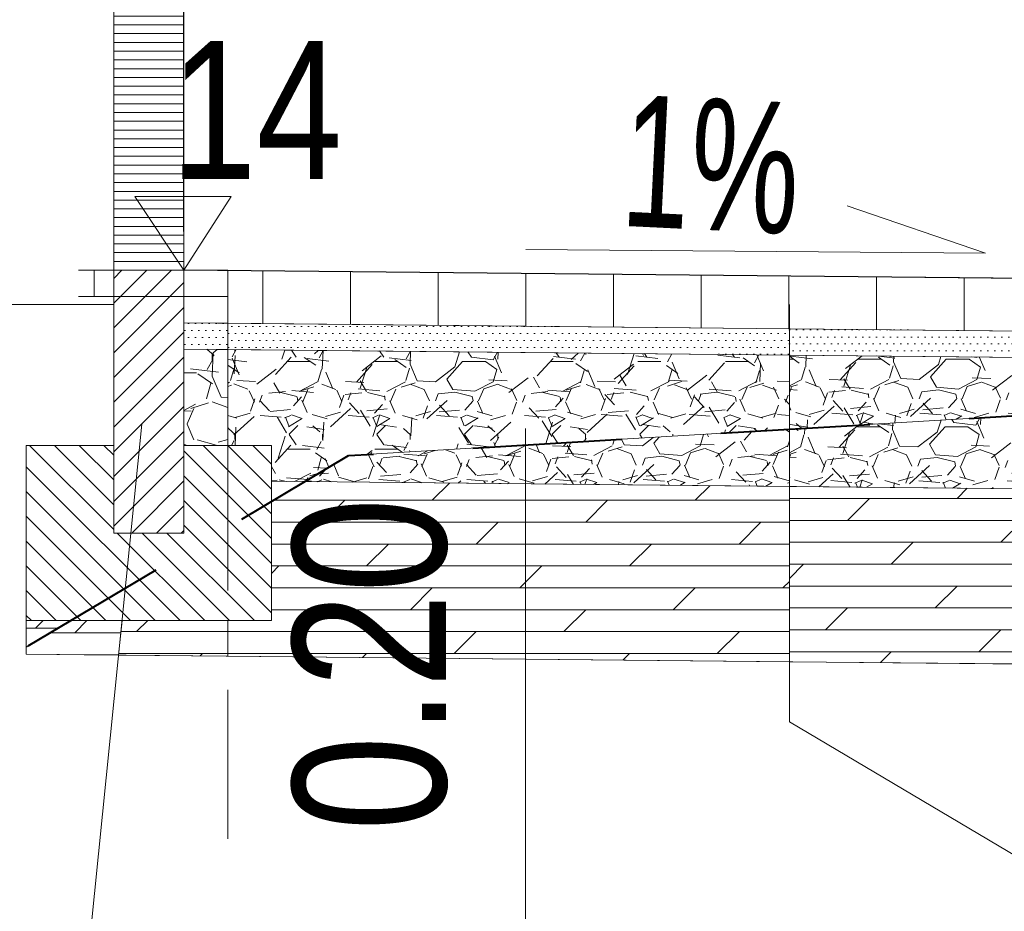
# Model space of a CAD drawing. Header units: metres. Extents: x 1458.7 to 1489, y 574.8 to 588.8.
# Tile 4 of 19: x 1463.6 to 1464.7, y 579.2 to 580.2. Entities that reach past the tile are written whole.
import ezdxf
from ezdxf.enums import TextEntityAlignment as Align

# ---------------------------------------------------------------- set-up
doc = ezdxf.new("R2010")
doc.units = ezdxf.units.M
doc.header["$MEASUREMENT"] = 0
doc.linetypes.add('DGN Style 2', pattern=[0.2836403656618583, 0.170184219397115, -0.1134561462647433])
for name, color, linetype, lineweight in [('12_obrys', 7, 'Continuous', 0), ('15_krawęznik', 7, 'Continuous', 0), ('16_obrzeża', 7, 'Continuous', 0), ('3_opisy', 7, 'Continuous', 0), ('4_latarnie', 7, 'Continuous', 0), ('5_bariery', 7, 'Continuous', 0), ('9_warstwy', 7, 'Continuous', 0), ('konstrukcja jezdni', 7, 'Continuous', 0)]:
    doc.layers.add(name, color=color, linetype=linetype, lineweight=lineweight)
doc.styles.add('Style-Arial', font='arial.ttf')
doc.dimstyles.new('Proszowice', dxfattribs={"dimtxt": 0.175, "dimasz": 0.175, "dimexe": 0.08750000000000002, "dimexo": 0.08750000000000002, "dimgap": 0.08750000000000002, "dimtad": 1, "dimzin": 3, "dimdsep": 46, "dimtxsty": 'Style-Arial', "dimblk": '_Oblique_0.5', "dimcen": 0.09000000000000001, "dimclrd": 7, "dimadec": 4, "dimazin": 3, "dimtfac": 1, "dimtmove": 0, "dimatfit": 1, "dimldrblk": 'TerminatorOpen_0.5', "dimfxl": 1, "dimfrac": 2, "dimtzin": 3, "dimlwd": 0, "dimarcsym": 0})

# ---------------------------------------------------------------- blocks, each defined once
blk = doc.blocks.new('_Oblique_0.5')
at = {"color": 0, "linetype": 'ByBlock', "lineweight": -2}
for p, q in [((0.5, 0.25), (-0.5, -0.25)), ((0, 0), (-1, 0))]:
    blk.add_line(p, q, dxfattribs=at)
blk = doc.blocks.new('*D2')
at = {"layer": 'Defpoints', "color": 0, "linetype": 'Continuous', "lineweight": 0}
for p in [(1465.273693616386, 581.3811180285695), (1463.773693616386, 579.9195328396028), (1465.273693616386, 579.7865328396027)]:
    blk.add_point(p, dxfattribs=at)
at = {"layer": 'konstrukcja jezdni', "color": 0, "linetype": 'Continuous', "lineweight": -2}
for p, q in [((1463.773693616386, 580.0070328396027), (1463.773693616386, 581.4686180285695)), ((1465.273693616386, 579.8740328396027), (1465.273693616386, 581.4686180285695))]:
    blk.add_line(p, q, dxfattribs=at)
at = {"layer": 'konstrukcja jezdni', "color": 7, "linetype": 'Continuous', "lineweight": 0}
blk.add_line((1463.948693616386, 581.3811180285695), (1465.098693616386, 581.3811180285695), dxfattribs=at)
at = {"layer": 'konstrukcja jezdni', "color": 7, "linetype": 'Continuous', "lineweight": 0, "xscale": 0.175, "yscale": 0.175, "zscale": 0.175, "rotation": 180}
blk.add_blockref('_Oblique_0.5', (1463.773693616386, 581.3811180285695), dxfattribs=at)
at = {"layer": 'konstrukcja jezdni', "color": 7, "linetype": 'Continuous', "lineweight": 0, "xscale": 0.175, "yscale": 0.175, "zscale": 0.175}
blk.add_blockref('_Oblique_0.5', (1465.273693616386, 581.3811180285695), dxfattribs=at)
at = {"layer": 'konstrukcja jezdni', "color": 0, "linetype": 'Continuous', "lineweight": 0, "insert": (1464.62713582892, 581.5579683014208), "char_height": 0.175, "attachment_point": 5, "style": 'Style-Arial'}
blk.add_mtext('\\H1x;\\W0.8;1.50', dxfattribs=at)
blk = doc.blocks.new('TerminatorOpen_0.5')
at = {"color": 0, "linetype": 'ByBlock', "lineweight": -2}
for q in [(-1, 0.25), (-1, 0), (-1, -0.25)]:
    blk.add_line((0, 0), q, dxfattribs=at)
blk = doc.blocks.new('*D5')
at = {"layer": 'Defpoints', "color": 0, "linetype": 'Continuous', "lineweight": 0}
for p in [(1463.773693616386, 581.3811180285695), (1463.523693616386, 579.8805328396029), (1463.773693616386, 579.8761531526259)]:
    blk.add_point(p, dxfattribs=at)
at = {"layer": 'konstrukcja jezdni', "color": 0, "linetype": 'Continuous', "lineweight": -2}
for p, q in [((1463.523693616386, 579.9680328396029), (1463.523693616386, 581.4686180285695)), ((1463.773693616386, 579.9636531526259), (1463.773693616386, 581.4686180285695))]:
    blk.add_line(p, q, dxfattribs=at)
at = {"layer": 'konstrukcja jezdni', "color": 7, "linetype": 'Continuous', "lineweight": 0}
for p, q in [((1463.348693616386, 581.3811180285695), (1462.633986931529, 581.3811180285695)), ((1463.773693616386, 581.3811180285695), (1463.523693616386, 581.3811180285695)), ((1463.948693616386, 581.3811180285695), (1464.123693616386, 581.3811180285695))]:
    blk.add_line(p, q, dxfattribs=at)
at = {"layer": 'konstrukcja jezdni', "color": 7, "linetype": 'Continuous', "lineweight": 0, "xscale": 0.175, "yscale": 0.175, "zscale": 0.175}
blk.add_blockref('_Oblique_0.5', (1463.523693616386, 581.3811180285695), dxfattribs=at)
at = {"layer": 'konstrukcja jezdni', "color": 7, "linetype": 'Continuous', "lineweight": 0, "xscale": 0.175, "yscale": 0.175, "zscale": 0.175, "rotation": 180}
blk.add_blockref('_Oblique_0.5', (1463.773693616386, 581.3811180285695), dxfattribs=at)
at = {"layer": 'konstrukcja jezdni', "color": 0, "linetype": 'Continuous', "lineweight": 0, "insert": (1462.903840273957, 581.5579683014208), "char_height": 0.175, "attachment_point": 5, "style": 'Style-Arial'}
blk.add_mtext('\\H1x;\\W0.8;0.25', dxfattribs=at)
blk = doc.blocks.new('*D22')
at = {"layer": 'Defpoints', "color": 0, "linetype": 'Continuous', "lineweight": 0}
for p in [(1465.273693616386, 579.7865328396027), (1464.423693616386, 578.8505328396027), (1464.423693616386, 578.4215892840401)]:
    blk.add_point(p, dxfattribs=at)
at = {"layer": 'konstrukcja jezdni', "color": 0, "linetype": 'Continuous', "lineweight": -2}
for p, q in [((1465.273693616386, 579.6990328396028), (1465.273693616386, 578.3340892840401)), ((1464.423693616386, 578.7630328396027), (1464.423693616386, 578.3340892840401))]:
    blk.add_line(p, q, dxfattribs=at)
at = {"layer": 'konstrukcja jezdni', "color": 7, "linetype": 'Continuous', "lineweight": 0}
blk.add_line((1465.098693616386, 578.4215892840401), (1464.598693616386, 578.4215892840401), dxfattribs=at)
at = {"layer": 'konstrukcja jezdni', "color": 7, "linetype": 'Continuous', "lineweight": 0, "xscale": 0.175, "yscale": 0.175, "zscale": 0.175, "rotation": 180}
blk.add_blockref('_Oblique_0.5', (1464.423693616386, 578.4215892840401), dxfattribs=at)
at = {"layer": 'konstrukcja jezdni', "color": 7, "linetype": 'Continuous', "lineweight": 0, "xscale": 0.175, "yscale": 0.175, "zscale": 0.175}
blk.add_blockref('_Oblique_0.5', (1465.273693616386, 578.4215892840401), dxfattribs=at)
at = {"layer": 'konstrukcja jezdni', "color": 0, "linetype": 'Continuous', "lineweight": 0, "insert": (1464.839525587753, 578.5984395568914), "char_height": 0.175, "attachment_point": 5, "style": 'Style-Arial'}
blk.add_mtext('\\H1x;\\W0.8;0.85', dxfattribs=at)
blk = doc.blocks.new('*D23')
at = {"layer": 'Defpoints', "color": 0, "linetype": 'Continuous', "lineweight": 0}
for p in [(1465.073693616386, 579.9065328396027), (1465.626313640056, 579.9065328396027), (1464.423693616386, 578.8505328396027)]:
    blk.add_point(p, dxfattribs=at)
at = {"layer": 'konstrukcja jezdni', "color": 0, "linetype": 'Continuous', "lineweight": -2}
for p, q in [((1465.161193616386, 579.9065328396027), (1465.713813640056, 579.9065328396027)), ((1464.511193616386, 578.8505328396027), (1465.713813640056, 578.8505328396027))]:
    blk.add_line(p, q, dxfattribs=at)
at = {"layer": 'konstrukcja jezdni', "color": 7, "linetype": 'Continuous', "lineweight": 0}
blk.add_line((1465.626313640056, 579.0255328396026), (1465.626313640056, 579.7315328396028), dxfattribs=at)
at = {"layer": 'konstrukcja jezdni', "color": 7, "linetype": 'Continuous', "lineweight": 0, "xscale": 0.175, "yscale": 0.175, "zscale": 0.175}
for p, rotation in [((1465.626313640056, 579.9065328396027), 90), ((1465.626313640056, 578.8505328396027), 270)]:
    blk.add_blockref('_Oblique_0.5', p, dxfattribs=dict(at, rotation=rotation))
at = {"layer": 'konstrukcja jezdni', "color": 0, "linetype": 'Continuous', "lineweight": 0, "insert": (1465.449463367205, 579.2596361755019), "char_height": 0.175, "attachment_point": 5, "rotation": 90, "style": 'Style-Arial'}
blk.add_mtext('\\H1x;\\W0.8;1.06', dxfattribs=at)
blk = doc.blocks.new('*D24')
at = {"layer": 'Defpoints', "color": 0, "linetype": 'Continuous', "lineweight": 0}
for p in [(1464.163304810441, 578.8505328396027), (1464.423693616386, 578.8505328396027), (1464.423693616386, 578.6630328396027)]:
    blk.add_point(p, dxfattribs=at)
at = {"layer": 'konstrukcja jezdni', "color": 7, "linetype": 'Continuous', "lineweight": 0}
for p, q in [((1464.163304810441, 579.0255328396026), (1464.163304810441, 579.7387115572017)), ((1464.163304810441, 578.6630328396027), (1464.163304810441, 578.8505328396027)), ((1464.163304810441, 578.4880328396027), (1464.163304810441, 578.3130328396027))]:
    blk.add_line(p, q, dxfattribs=at)
at = {"layer": 'konstrukcja jezdni', "color": 0, "linetype": 'Continuous', "lineweight": -2}
for p, q in [((1464.336193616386, 578.8505328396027), (1464.075804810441, 578.8505328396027)), ((1464.336193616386, 578.6630328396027), (1464.075804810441, 578.6630328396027))]:
    blk.add_line(p, q, dxfattribs=at)
at = {"layer": 'konstrukcja jezdni', "color": 7, "linetype": 'Continuous', "lineweight": 0, "xscale": 0.175, "yscale": 0.175, "zscale": 0.175}
for p, rotation in [((1464.163304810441, 578.8505328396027), 270), ((1464.163304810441, 578.6630328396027), 90)]:
    blk.add_blockref('_Oblique_0.5', p, dxfattribs=dict(at, rotation=rotation))
at = {"layer": 'konstrukcja jezdni', "color": 0, "linetype": 'Continuous', "lineweight": 0, "insert": (1463.986454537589, 579.4696221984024), "char_height": 0.175, "attachment_point": 5, "rotation": 90, "style": 'Style-Arial'}
blk.add_mtext('\\H1x;\\W0.8;0.20', dxfattribs=at)

msp = doc.modelspace()

# ---------------------------------------------------------------- hatches: boundary and pattern name
at = {"layer": '16_obrzeża', "linetype": 'Continuous', "lineweight": 0}
h = msp.add_hatch(dxfattribs=at)
h.set_pattern_fill('HATCH', style=0, pattern_type=2)
h.set_pattern_definition([(0, (1463.693694, 579.919533), (0, 0.01), [])])
h.paths.add_polyline_path([(1463.693693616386, 579.9195328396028), (1463.693693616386, 581.0195328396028), (1463.773693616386, 581.0195328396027), (1463.773693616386, 579.9195328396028)])
h = msp.add_hatch(dxfattribs=at)
h.set_pattern_fill('HATCH', style=0, pattern_type=2)
h.set_pattern_definition([(45, (1463.752692, 579.714587), (-0.01414213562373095, 0.01414213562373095), [])])
h.paths.add_polyline_path([(1463.773693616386, 579.9195328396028), (1463.693693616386, 579.9195328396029), (1463.693693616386, 579.7195328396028), (1463.693693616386, 579.6195328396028), (1463.773693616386, 579.6195328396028), (1463.773693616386, 579.7195328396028), (1463.773693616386, 579.8295148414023), (1463.773693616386, 579.8595208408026), (1463.773693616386, 579.9151531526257)])
h = msp.add_hatch(dxfattribs=at)
h.set_pattern_fill('HATCH', style=0, pattern_type=2)
h.set_pattern_definition([(315, (1463.743641, 579.601796), (0.01414213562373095, 0.01414213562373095), [])])
h.paths.add_polyline_path([(1463.873693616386, 579.7195328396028), (1463.773693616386, 579.7195328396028), (1463.773693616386, 579.6195328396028), (1463.693693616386, 579.6195328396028), (1463.693693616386, 579.7195328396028), (1463.593693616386, 579.7195328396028), (1463.593693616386, 579.5195328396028), (1463.873693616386, 579.5195328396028), (1463.873693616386, 579.6814848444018)])
at = {"layer": '9_warstwy', "linetype": 'Continuous', "lineweight": 0}
h = msp.add_hatch(dxfattribs=at)
h.set_pattern_fill('HATCH', style=0, pattern_type=2)
h.set_pattern_definition([(90, (1464.863779, 579.8799730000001), (-0.1, 6.123233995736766e-18), [])])
h.paths.add_polyline_path([(1463.823693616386, 579.8895328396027), (1463.823693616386, 579.8590298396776), (1464.464506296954, 579.8526217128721), (1465.073693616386, 579.8465298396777), (1465.073693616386, 579.9065328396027), (1463.823693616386, 579.9190328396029)])
h = msp.add_hatch(dxfattribs=at)
h.set_pattern_fill('DOTS', style=0, pattern_type=2)
h.set_pattern_definition([(0, (1463.790782, 579.850671), (0.00396875, 0.0079375), [0, -0.007937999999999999])])
h.paths.add_polyline_path([(1463.773693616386, 579.8595298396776), (1463.773693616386, 579.8295283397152), (1463.823693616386, 579.8290283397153), (1463.823693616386, 579.8590298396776)])
h = msp.add_hatch(dxfattribs=at)
h.set_pattern_fill('DOTS', style=0, pattern_type=2)
h.set_pattern_definition([(0, (1464.427784, 579.831415), (0.00396875, 0.0079375), [0, -0.007937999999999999])])
h.paths.add_polyline_path([(1463.823693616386, 579.8290283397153), (1464.464506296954, 579.8226202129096), (1464.464506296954, 579.8526217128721), (1463.823693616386, 579.8590298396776)])
h = msp.add_hatch(dxfattribs=at)
h.set_pattern_fill('DOTS', style=0, pattern_type=2)
h.set_pattern_definition([(0, (1464.528331, 579.8353599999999), (0.00396875, 0.0079375), [0, -0.007937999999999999])])
h.paths.add_polyline_path([(1464.464506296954, 579.8226202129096), (1465.073693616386, 579.8165283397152), (1465.073693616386, 579.8465298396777), (1464.464506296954, 579.8526217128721)])
h = msp.add_hatch(dxfattribs=at)
h.set_pattern_fill('GRAVEL', style=0, pattern_type=2)
h.set_pattern_definition([(228.0128, (1463.896565, 579.871372), (-1.016000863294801, -1.143001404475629), [0.017086, -1.691525]), (184.9697, (1463.885135, 579.858672), (1.524002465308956, 0.1269991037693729), [0.02932, -2.9027]), (132.5104, (1463.855925, 579.856132), (1.269999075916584, -1.39700136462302), [0.020674, -2.046735]), (267.2737, (1463.806395, 579.824382), (0.1269994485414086, 2.539999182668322), [0.0267, -2.64332]), (292.8337, (1463.805125, 579.797712), (-0.6350018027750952, 1.524000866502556), [0.026182, -2.59199]), (357.2737, (1463.815285, 579.773582), (-2.539999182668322, 0.1269994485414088), [0.0267, -2.64332]), (37.6942, (1463.841955, 579.772312), (-1.651001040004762, -1.269998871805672), [0.03531, -3.495655]), (72.2553, (1463.869895, 579.793902), (0.8890017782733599, 2.79400081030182), [0.033336, -3.300265]), (121.4296, (1463.880055, 579.825652), (-1.016000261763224, 1.650998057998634), [0.026791, -2.652275]), (175.2364, (1463.866085, 579.848512), (1.396998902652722, -0.1269988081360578), [0.030586, -1.498695]), (222.3974, (1463.835605, 579.851052), (-1.52400004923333, -1.396998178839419), [0.039554, -3.91584]), (138.8141, (1463.932125, 579.823112), (-0.8889994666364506, 0.761998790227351), [0.0135, -1.33653]), (171.4692, (1463.921965, 579.832002), (1.65099747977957, -0.2540006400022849), [0.025684, -2.542729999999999]), (225, (1463.896565, 579.835812), (-1.387778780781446e-17, -0.1269999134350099), [0.01796, -0.161645]), (203.1986, (1463.887675, 579.851052), (0.6350021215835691, 0.2540011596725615), [0.009672, -0.9575299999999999]), (291.8014, (1463.878785, 579.8472419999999), (-0.1270002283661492, 0.3810007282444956), [0.013678, -0.67024]), (30.9638, (1463.883865, 579.8345419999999), (0.3809991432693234, 0.2539999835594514), [0.022216, -0.7183149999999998]), (161.5651, (1463.902915, 579.845972), (0.2540005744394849, -0.127000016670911), [0.016064, -0.385545]), (16.38950000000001, (1463.805125, 579.8472419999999), (1.270000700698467, 0.3809992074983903), [0.022504, -2.22794]), (70.3462, (1463.826715, 579.853592), (-0.5079985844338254, -1.39699802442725), [0.01888, -1.86911]), (293.1986, (1463.902915, 579.871372), (-0.2540010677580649, 0.6350021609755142), [0.019344, -0.94786]), (343.6105, (1463.910535, 579.853592), (-1.270000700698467, 0.3809992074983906), [0.022504, -2.22794]), (339.444, (1463.805125, 579.7685019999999), (-0.6350007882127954, 0.2539996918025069), [0.021702, -1.063385]), (294.7751, (1463.825445, 579.760882), (-0.634998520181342, 1.396999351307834), [0.018184, -1.80018]), (66.80140000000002, (1463.904185, 579.744372), (0.2540011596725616, 0.6350021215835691), [0.019344, -0.94786]), (17.354, (1463.911805, 579.7621519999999), (-1.651000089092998, -0.5079992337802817), [0.021289, -2.10762]), (69.444, (1463.841955, 579.744372), (-0.2539996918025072, -0.6350007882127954), [0.010851, -1.07424]), (101.3099, (1463.896565, 579.744372), (-0.1269993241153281, 0.5079983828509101), [0.006476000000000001, -0.6411]), (165.9638, (1463.895295, 579.750722), (0.3810007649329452, -0.1269998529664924), [0.026182, -0.497453]), (186.0090000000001, (1463.869895, 579.757072), (1.269998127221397, 0.1269997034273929), [0.024263, -2.40207]), (303.6901, (1463.883865, 579.823112), (-0.1270002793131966, 0.2540001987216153), [0.018316, -0.439589]), (353.1572, (1463.894025, 579.807872), (2.159000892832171, -0.254001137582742), [0.031978, -3.1658]), (60.94540000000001, (1463.925775, 579.804062), (-0.5079988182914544, -0.8889978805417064), [0.013075, -1.29447]), (90, (1463.932125, 579.815492), (-0.127, 0.127), [0.00762, -0.11938]), (120.2564, (1463.867355, 579.760882), (0.5079989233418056, -0.8889995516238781), [0.017643, -1.746695]), (48.01279999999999, (1463.858465, 579.776122), (1.0160008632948, 1.143001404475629), [0.034172, -1.67444]), (0, (1463.881325, 579.801522), (0.127, 0.127), [0.03302, -0.09398]), (325.3048, (1463.914345, 579.801522), (-1.269997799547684, 0.8890000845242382), [0.02008, -1.987965]), (254.0546, (1463.930855, 579.790092), (-0.1270002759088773, -0.5080012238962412), [0.018491, -0.906085]), (207.646, (1463.925775, 579.772312), (-2.412999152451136, -1.270000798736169), [0.030107, -2.980625]), (175.4261, (1463.899105, 579.758342), (-1.651000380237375, 0.1269993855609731), [0.03185099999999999, -3.15329]), (175.4261, (1463.899105, 579.758342), (-1.651000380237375, 0.1269993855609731), [0.03185099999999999, -3.15329])])
h.paths.add_polyline_path([(1463.773693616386, 579.8295283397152), (1463.773693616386, 579.7195328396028), (1463.823693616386, 579.7195328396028), (1463.823693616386, 579.8290283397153)])
h = msp.add_hatch(dxfattribs=at)
h.set_pattern_fill('GRAVEL', style=0, pattern_type=2)
h.set_pattern_definition([(228.012788, (1464.103103, 579.869632), (-0.8000003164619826, -0.9000003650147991), [0.013454, -1.331909]), (184.969741, (1464.094103, 579.859632), (1.200000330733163, 0.1000000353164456), [0.023087, -2.285591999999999]), (132.510447, (1464.071103, 579.8576320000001), (0.9999998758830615, -1.099999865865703), [0.016279, -1.611603]), (267.273689, (1464.032103, 579.832632), (0.100000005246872, 2.00000020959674), [0.021024, -2.081356]), (292.833654, (1464.031103, 579.811632), (-0.5000000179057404, 1.200000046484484), [0.020616, -2.040937]), (357.2736889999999, (1464.039103, 579.792632), (-2.00000020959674, 0.1000000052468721), [0.021024, -2.081356]), (37.69424, (1464.060103, 579.791632), (-1.300000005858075, -0.9999999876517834), [0.027803, -2.752485]), (72.255328, (1464.082103, 579.808632), (0.6999999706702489, 2.199999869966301), [0.026249, -2.598632]), (121.429566, (1464.090103, 579.8336320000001), (-0.7999998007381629, 1.299999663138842), [0.021095, -2.088407]), (175.236358, (1464.079103, 579.851632), (1.100000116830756, -0.1000000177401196), [0.024083, -1.180076]), (222.397438, (1464.055103, 579.8536320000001), (-1.200000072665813, -1.100000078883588), [0.031145, -3.083338]), (138.814075, (1464.131103, 579.831632), (-0.6999996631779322, 0.5999996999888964), [0.01063, -1.052384]), (171.469234, (1464.123103, 579.8386320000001), (1.299999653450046, -0.1999999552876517), [0.020224, -2.002151]), (225, (1464.103103, 579.841632), (-1.387778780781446e-17, -0.1000000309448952), [0.014142, -0.127279]), (203.198591, (1464.096103, 579.8536320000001), (0.499999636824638, 0.1999998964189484), [0.007616, -0.753962]), (291.801409, (1464.089103, 579.850632), (-0.1000000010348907, 0.2999999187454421), [0.01077, -0.527746]), (30.963757, (1464.093103, 579.840632), (0.2999999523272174, 0.2000000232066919), [0.017493, -0.565602]), (161.565051, (1464.108103, 579.849632), (0.1999995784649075, -0.09999988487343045), [0.012649, -0.303579]), (16.38954, (1464.031103, 579.850632), (0.99999961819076, 0.2999998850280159), [0.01772, -1.754285]), (70.34617600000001, (1464.048103, 579.855632), (-0.4000001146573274, -1.100000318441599), [0.014866, -1.471741]), (293.198591, (1464.108103, 579.869632), (-0.1999998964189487, 0.499999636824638), [0.015232, -0.746346]), (343.6104599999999, (1464.114103, 579.855632), (-0.99999961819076, 0.2999998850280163), [0.01772, -1.754285]), (339.4439549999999, (1464.031103, 579.788632), (-0.4999997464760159, 0.1999998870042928), [0.017088, -0.8373120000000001]), (294.775141, (1464.047103, 579.782632), (-0.4999998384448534, 1.099999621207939), [0.014318, -1.417464]), (66.80140899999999, (1464.109103, 579.769632), (0.1999998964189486, 0.499999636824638), [0.015232, -0.746346]), (17.354025, (1464.115103, 579.783632), (-1.300000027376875, -0.4000000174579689), [0.016763, -1.659542]), (69.44395500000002, (1464.060103, 579.769632), (-0.1999998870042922, -0.4999997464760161), [0.008544, -0.8458559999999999]), (101.309932, (1464.103103, 579.769632), (-0.1000000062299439, 0.4000001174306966), [0.005099, -0.504803]), (165.963757, (1464.102103, 579.774632), (0.2999996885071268, -0.09999995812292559), [0.020616, -0.391695]), (186.009006, (1464.082103, 579.779632), (1.000000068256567, 0.1000000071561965), [0.019105, -1.891392]), (303.690068, (1464.093103, 579.831632), (-0.09999996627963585, 0.1999999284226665), [0.014422, -0.346133]), (353.157227, (1464.101103, 579.8196320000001), (1.700000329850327, -0.2000000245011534), [0.025179, -2.492756]), (60.945396, (1464.126103, 579.816632), (-0.3999998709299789, -0.6999997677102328), [0.010296, -1.019267]), (90, (1464.131103, 579.825632), (-0.1, 0.1), [0.006, -0.094]), (120.256437, (1464.080103, 579.782632), (0.4000001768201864, -0.7000003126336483), [0.013892, -1.375352]), (48.012788, (1464.073103, 579.794632), (0.8000003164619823, 0.9000003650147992), [0.026907, -1.318455]), (0, (1464.091103, 579.8146320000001), (0.1, 0.1), [0.026, -0.07400000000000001]), (325.304846, (1464.117103, 579.8146320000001), (0.9999998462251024, -0.699999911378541), [0.015811, -1.565327]), (254.054604, (1464.130103, 579.8056320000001), (-0.1000000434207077, -0.4000003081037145), [0.01456, -0.7134510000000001]), (207.645975, (1464.126103, 579.791632), (-1.900000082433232, -1.000000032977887), [0.023707, -2.346947]), (175.426079, (1464.105103, 579.7806320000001), (-1.299999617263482, 0.09999996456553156), [0.02508, -2.482907])])
h.paths.add_polyline_path([(1464.464506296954, 579.8226202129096), (1463.823693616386, 579.8290283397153), (1463.823693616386, 579.7195328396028), (1463.873693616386, 579.7195328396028), (1463.873693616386, 579.6814848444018), (1463.873693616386, 579.6785208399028), (1463.911649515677, 579.6781412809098), (1463.961665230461, 579.7078407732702), (1464.464506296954, 579.7380074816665)])
h = msp.add_hatch(dxfattribs=at)
h.set_pattern_fill('GRAVEL', style=0, pattern_type=2)
h.set_pattern_definition([(228.012788, (1464.654879, 579.8722), (-0.8000003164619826, -0.9000003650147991), [0.013454, -1.331909]), (184.969741, (1464.645879, 579.8622), (1.200000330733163, 0.1000000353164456), [0.023087, -2.285591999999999]), (132.510447, (1464.622879, 579.8602), (0.9999998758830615, -1.099999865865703), [0.016279, -1.611603]), (267.273689, (1464.583879, 579.8352), (0.100000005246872, 2.00000020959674), [0.021024, -2.081356]), (292.833654, (1464.582879, 579.8142), (-0.5000000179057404, 1.200000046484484), [0.020616, -2.040937]), (357.2736889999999, (1464.590879, 579.7952), (-2.00000020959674, 0.1000000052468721), [0.021024, -2.081356]), (37.69424, (1464.611879, 579.7942), (-1.300000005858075, -0.9999999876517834), [0.027803, -2.752485]), (72.255328, (1464.633879, 579.8112), (0.6999999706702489, 2.199999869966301), [0.026249, -2.598632]), (121.429566, (1464.641879, 579.8362), (-0.7999998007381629, 1.299999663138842), [0.021095, -2.088407]), (175.236358, (1464.630879, 579.8542), (1.100000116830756, -0.1000000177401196), [0.024083, -1.180076]), (222.397438, (1464.606879, 579.8562), (-1.200000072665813, -1.100000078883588), [0.031145, -3.083338]), (138.814075, (1464.682879, 579.8342), (-0.6999996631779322, 0.5999996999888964), [0.01063, -1.052384]), (171.469234, (1464.674879, 579.8412), (1.299999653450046, -0.1999999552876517), [0.020224, -2.002151]), (225, (1464.654879, 579.8442), (-1.387778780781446e-17, -0.1000000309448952), [0.014142, -0.127279]), (203.198591, (1464.647879, 579.8562), (0.499999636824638, 0.1999998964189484), [0.007616, -0.753962]), (291.801409, (1464.640879, 579.8532), (-0.1000000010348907, 0.2999999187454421), [0.01077, -0.527746]), (30.963757, (1464.644879, 579.8432), (0.2999999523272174, 0.2000000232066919), [0.017493, -0.565602]), (161.565051, (1464.659879, 579.8522), (0.1999995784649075, -0.09999988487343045), [0.012649, -0.303579]), (16.38954, (1464.582879, 579.8532), (0.99999961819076, 0.2999998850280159), [0.01772, -1.754285]), (70.34617600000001, (1464.599879, 579.8582), (-0.4000001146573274, -1.100000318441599), [0.014866, -1.471741]), (293.198591, (1464.659879, 579.8722), (-0.1999998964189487, 0.499999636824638), [0.015232, -0.746346]), (343.6104599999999, (1464.665879, 579.8582), (-0.99999961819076, 0.2999998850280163), [0.01772, -1.754285]), (339.4439549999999, (1464.582879, 579.7912), (-0.4999997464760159, 0.1999998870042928), [0.017088, -0.8373120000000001]), (294.775141, (1464.598879, 579.7852), (-0.4999998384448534, 1.099999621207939), [0.014318, -1.417464]), (66.80140899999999, (1464.660879, 579.7722), (0.1999998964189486, 0.499999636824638), [0.015232, -0.746346]), (17.354025, (1464.666879, 579.7862), (-1.300000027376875, -0.4000000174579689), [0.016763, -1.659542]), (69.44395500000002, (1464.611879, 579.7722), (-0.1999998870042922, -0.4999997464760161), [0.008544, -0.8458559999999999]), (101.309932, (1464.654879, 579.7722), (-0.1000000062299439, 0.4000001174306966), [0.005099, -0.504803]), (165.963757, (1464.653879, 579.7772), (0.2999996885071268, -0.09999995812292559), [0.020616, -0.391695]), (186.009006, (1464.633879, 579.7822), (1.000000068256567, 0.1000000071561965), [0.019105, -1.891392]), (303.690068, (1464.644879, 579.8342), (-0.09999996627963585, 0.1999999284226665), [0.014422, -0.346133]), (353.157227, (1464.652879, 579.8222), (1.700000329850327, -0.2000000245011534), [0.025179, -2.492756]), (60.945396, (1464.677879, 579.8192), (-0.3999998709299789, -0.6999997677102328), [0.010296, -1.019267]), (90, (1464.682879, 579.8282), (-0.1, 0.1), [0.006, -0.094]), (120.256437, (1464.631879, 579.7852), (0.4000001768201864, -0.7000003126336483), [0.013892, -1.375352]), (48.012788, (1464.624879, 579.7972), (0.8000003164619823, 0.9000003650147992), [0.026907, -1.318455]), (0, (1464.642879, 579.8172), (0.1, 0.1), [0.026, -0.07400000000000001]), (325.304846, (1464.668879, 579.8172), (0.9999998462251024, -0.699999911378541), [0.015811, -1.565327]), (254.054604, (1464.681879, 579.8082), (-0.1000000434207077, -0.4000003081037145), [0.01456, -0.7134510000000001]), (207.645975, (1464.677879, 579.7942), (-1.900000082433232, -1.000000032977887), [0.023707, -2.346947]), (175.426079, (1464.656879, 579.7832), (-1.299999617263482, 0.09999996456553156), [0.02508, -2.482907])])
h.paths.add_polyline_path([(1465.073693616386, 579.8165283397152), (1464.464506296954, 579.8226202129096), (1464.464506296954, 579.7380074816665), (1464.681314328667, 579.7510143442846), (1465.073693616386, 579.7746422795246)])
h = msp.add_hatch(dxfattribs=at)
h.set_pattern_fill('GRAVEL', style=0, pattern_type=2)
h.set_pattern_definition([(228.012788, (1464.653596, 579.795166), (-0.8000003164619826, -0.9000003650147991), [0.013454, -1.331909]), (184.969741, (1464.644596, 579.785166), (1.200000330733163, 0.1000000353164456), [0.023087, -2.285591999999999]), (132.510447, (1464.621596, 579.783166), (0.9999998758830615, -1.099999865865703), [0.016279, -1.611603]), (267.273689, (1464.582596, 579.758166), (0.100000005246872, 2.00000020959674), [0.021024, -2.081356]), (292.833654, (1464.581596, 579.737166), (-0.5000000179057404, 1.200000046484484), [0.020616, -2.040937]), (357.2736889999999, (1464.589596, 579.718166), (-2.00000020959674, 0.1000000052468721), [0.021024, -2.081356]), (37.69424, (1464.610596, 579.717166), (-1.300000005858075, -0.9999999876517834), [0.027803, -2.752485]), (72.255328, (1464.632596, 579.734166), (0.6999999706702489, 2.199999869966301), [0.026249, -2.598632]), (121.429566, (1464.640596, 579.759166), (-0.7999998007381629, 1.299999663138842), [0.021095, -2.088407]), (175.236358, (1464.629596, 579.777166), (1.100000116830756, -0.1000000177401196), [0.024083, -1.180076]), (222.397438, (1464.605596, 579.779166), (-1.200000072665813, -1.100000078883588), [0.031145, -3.083338]), (138.814075, (1464.681596, 579.757166), (-0.6999996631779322, 0.5999996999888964), [0.01063, -1.052384]), (171.469234, (1464.673596, 579.764166), (1.299999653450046, -0.1999999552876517), [0.020224, -2.002151]), (225, (1464.653596, 579.767166), (-1.387778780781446e-17, -0.1000000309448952), [0.014142, -0.127279]), (203.198591, (1464.646596, 579.779166), (0.499999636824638, 0.1999998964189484), [0.007616, -0.753962]), (291.801409, (1464.639596, 579.776166), (-0.1000000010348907, 0.2999999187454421), [0.01077, -0.527746]), (30.963757, (1464.643596, 579.766166), (0.2999999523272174, 0.2000000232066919), [0.017493, -0.565602]), (161.565051, (1464.658596, 579.775166), (0.1999995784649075, -0.09999988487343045), [0.012649, -0.303579]), (16.38954, (1464.581596, 579.776166), (0.99999961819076, 0.2999998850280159), [0.01772, -1.754285]), (70.34617600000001, (1464.598596, 579.781166), (-0.4000001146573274, -1.100000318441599), [0.014866, -1.471741]), (293.198591, (1464.658596, 579.795166), (-0.1999998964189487, 0.499999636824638), [0.015232, -0.746346]), (343.6104599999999, (1464.664596, 579.781166), (-0.99999961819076, 0.2999998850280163), [0.01772, -1.754285]), (339.4439549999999, (1464.581596, 579.714166), (-0.4999997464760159, 0.1999998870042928), [0.017088, -0.8373120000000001]), (294.775141, (1464.597596, 579.708166), (-0.4999998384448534, 1.099999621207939), [0.014318, -1.417464]), (66.80140899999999, (1464.659596, 579.695166), (0.1999998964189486, 0.499999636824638), [0.015232, -0.746346]), (17.354025, (1464.665596, 579.709166), (-1.300000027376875, -0.4000000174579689), [0.016763, -1.659542]), (69.44395500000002, (1464.610596, 579.695166), (-0.1999998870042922, -0.4999997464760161), [0.008544, -0.8458559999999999]), (101.309932, (1464.653596, 579.695166), (-0.1000000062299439, 0.4000001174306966), [0.005099, -0.504803]), (165.963757, (1464.652596, 579.700166), (0.2999996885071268, -0.09999995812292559), [0.020616, -0.391695]), (186.009006, (1464.632596, 579.705166), (1.000000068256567, 0.1000000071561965), [0.019105, -1.891392]), (303.690068, (1464.643596, 579.757166), (-0.09999996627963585, 0.1999999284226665), [0.014422, -0.346133]), (353.157227, (1464.651596, 579.745166), (1.700000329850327, -0.2000000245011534), [0.025179, -2.492756]), (60.945396, (1464.676596, 579.742166), (-0.3999998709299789, -0.6999997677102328), [0.010296, -1.019267]), (90, (1464.681596, 579.751166), (-0.1, 0.1), [0.006, -0.094]), (120.256437, (1464.630596, 579.708166), (0.4000001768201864, -0.7000003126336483), [0.013892, -1.375352]), (48.012788, (1464.623596, 579.7201660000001), (0.8000003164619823, 0.9000003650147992), [0.026907, -1.318455]), (0, (1464.641596, 579.740166), (0.1, 0.1), [0.026, -0.07400000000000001]), (325.304846, (1464.667596, 579.740166), (0.9999998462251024, -0.699999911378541), [0.015811, -1.565327]), (254.054604, (1464.680596, 579.731166), (-0.1000000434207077, -0.4000003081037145), [0.01456, -0.7134510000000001]), (207.645975, (1464.676596, 579.717166), (-1.900000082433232, -1.000000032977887), [0.023707, -2.346947]), (175.426079, (1464.655596, 579.706166), (-1.299999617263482, 0.09999996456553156), [0.02508, -2.482907])])
h.paths.add_polyline_path([(1464.923693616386, 579.6680208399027), (1464.923693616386, 579.7065328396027), (1465.073693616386, 579.7065328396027), (1465.073693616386, 579.7746422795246), (1464.681314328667, 579.7510143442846), (1464.464506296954, 579.7380074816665), (1464.464506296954, 579.672612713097)])
h = msp.add_hatch(dxfattribs=at)
h.set_pattern_fill('GRAVEL', style=0, pattern_type=2)
h.set_pattern_definition([(228.012788, (1464.339212, 579.79645), (-0.8000003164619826, -0.9000003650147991), [0.013454, -1.331909]), (184.969741, (1464.330212, 579.78645), (1.200000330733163, 0.1000000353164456), [0.023087, -2.285591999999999]), (132.510447, (1464.307212, 579.78445), (0.9999998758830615, -1.099999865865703), [0.016279, -1.611603]), (267.273689, (1464.268212, 579.75945), (0.100000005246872, 2.00000020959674), [0.021024, -2.081356]), (292.833654, (1464.267212, 579.73845), (-0.5000000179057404, 1.200000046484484), [0.020616, -2.040937]), (357.2736889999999, (1464.275212, 579.71945), (-2.00000020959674, 0.1000000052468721), [0.021024, -2.081356]), (37.69424, (1464.296212, 579.71845), (-1.300000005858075, -0.9999999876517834), [0.027803, -2.752485]), (72.255328, (1464.318212, 579.73545), (0.6999999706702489, 2.199999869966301), [0.026249, -2.598632]), (121.429566, (1464.326212, 579.76045), (-0.7999998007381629, 1.299999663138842), [0.021095, -2.088407]), (175.236358, (1464.315212, 579.77845), (1.100000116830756, -0.1000000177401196), [0.024083, -1.180076]), (222.397438, (1464.291212, 579.78045), (-1.200000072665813, -1.100000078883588), [0.031145, -3.083338]), (138.814075, (1464.367212, 579.75845), (-0.6999996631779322, 0.5999996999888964), [0.01063, -1.052384]), (171.469234, (1464.359212, 579.76545), (1.299999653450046, -0.1999999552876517), [0.020224, -2.002151]), (225, (1464.339212, 579.76845), (-1.387778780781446e-17, -0.1000000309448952), [0.014142, -0.127279]), (203.198591, (1464.332212, 579.78045), (0.499999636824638, 0.1999998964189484), [0.007616, -0.753962]), (291.801409, (1464.325212, 579.77745), (-0.1000000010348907, 0.2999999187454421), [0.01077, -0.527746]), (30.963757, (1464.329212, 579.76745), (0.2999999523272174, 0.2000000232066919), [0.017493, -0.565602]), (161.565051, (1464.344212, 579.77645), (0.1999995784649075, -0.09999988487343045), [0.012649, -0.303579]), (16.38954, (1464.267212, 579.77745), (0.99999961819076, 0.2999998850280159), [0.01772, -1.754285]), (70.34617600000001, (1464.284212, 579.78245), (-0.4000001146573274, -1.100000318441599), [0.014866, -1.471741]), (293.198591, (1464.344212, 579.79645), (-0.1999998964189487, 0.499999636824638), [0.015232, -0.746346]), (343.6104599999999, (1464.350212, 579.78245), (-0.99999961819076, 0.2999998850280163), [0.01772, -1.754285]), (339.4439549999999, (1464.267212, 579.71545), (-0.4999997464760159, 0.1999998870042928), [0.017088, -0.8373120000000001]), (294.775141, (1464.283212, 579.70945), (-0.4999998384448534, 1.099999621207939), [0.014318, -1.417464]), (66.80140899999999, (1464.345212, 579.69645), (0.1999998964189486, 0.499999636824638), [0.015232, -0.746346]), (17.354025, (1464.351212, 579.71045), (-1.300000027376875, -0.4000000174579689), [0.016763, -1.659542]), (69.44395500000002, (1464.296212, 579.69645), (-0.1999998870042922, -0.4999997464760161), [0.008544, -0.8458559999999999]), (101.309932, (1464.339212, 579.69645), (-0.1000000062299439, 0.4000001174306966), [0.005099, -0.504803]), (165.963757, (1464.338212, 579.70145), (0.2999996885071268, -0.09999995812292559), [0.020616, -0.391695]), (186.009006, (1464.318212, 579.70645), (1.000000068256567, 0.1000000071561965), [0.019105, -1.891392]), (303.690068, (1464.329212, 579.75845), (-0.09999996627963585, 0.1999999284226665), [0.014422, -0.346133]), (353.157227, (1464.337212, 579.74645), (1.700000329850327, -0.2000000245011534), [0.025179, -2.492756]), (60.945396, (1464.362212, 579.74345), (-0.3999998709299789, -0.6999997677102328), [0.010296, -1.019267]), (90, (1464.367212, 579.75245), (-0.1, 0.1), [0.006, -0.094]), (120.256437, (1464.316212, 579.70945), (0.4000001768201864, -0.7000003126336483), [0.013892, -1.375352]), (48.012788, (1464.309212, 579.72145), (0.8000003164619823, 0.9000003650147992), [0.026907, -1.318455]), (0, (1464.327212, 579.74145), (0.1, 0.1), [0.026, -0.07400000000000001]), (325.304846, (1464.353212, 579.74145), (0.9999998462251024, -0.699999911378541), [0.015811, -1.565327]), (254.054604, (1464.366212, 579.73245), (-0.1000000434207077, -0.4000003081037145), [0.01456, -0.7134510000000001]), (207.645975, (1464.362212, 579.71845), (-1.900000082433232, -1.000000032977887), [0.023707, -2.346947]), (175.426079, (1464.341212, 579.70745), (-1.299999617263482, 0.09999996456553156), [0.02508, -2.482907])])
h.paths.add_polyline_path([(1464.464506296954, 579.672612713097), (1464.464506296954, 579.7380074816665), (1463.961665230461, 579.7078407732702), (1463.911649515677, 579.6781412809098)])
h = msp.add_hatch(dxfattribs=at)
h.set_pattern_fill('DOLMIT', style=0, pattern_type=2)
h.set_pattern_definition([(0, (1463.907121, 579.5069030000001), (0, 0.025), []), (45, (1463.907121, 579.5069030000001), (-0.0500000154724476, 0.05000001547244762), [0.035355, -0.070711])])
h.paths.add_polyline_path([(1464.464506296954, 579.472602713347), (1464.464506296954, 579.672612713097), (1463.911649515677, 579.6781412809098), (1463.873693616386, 579.6556029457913), (1463.873693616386, 579.5195328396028), (1463.823693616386, 579.5195328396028), (1463.823693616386, 579.4790108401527)])
h = msp.add_hatch(dxfattribs=at)
h.set_pattern_fill('DOLMIT', style=0, pattern_type=2)
h.set_pattern_definition([(0, (1464.580801, 579.583936), (0, 0.025), []), (45, (1464.580801, 579.583936), (-0.0500000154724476, 0.05000001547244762), [0.035355, -0.070711])])
h.paths.add_polyline_path([(1464.760584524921, 579.4696419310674), (1464.923693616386, 579.4680108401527), (1464.923693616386, 579.5680158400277), (1464.923693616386, 579.6680208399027), (1464.464506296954, 579.672612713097), (1464.464506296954, 579.472602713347)])
h = msp.add_hatch(dxfattribs=at)
h.set_pattern_fill('DOLMIT', style=0, pattern_type=2)
h.set_pattern_definition([(0, (1463.604286, 579.510755), (0, 0.025), []), (45, (1463.604286, 579.510755), (-0.0500000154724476, 0.05000001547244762), [0.035355, -0.070711])])
h.paths.add_polyline_path([(1463.644543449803, 579.5195328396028), (1463.593693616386, 579.5195328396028), (1463.593693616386, 579.4893380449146)])
h = msp.add_hatch(dxfattribs=at)
h.set_pattern_fill('DOLMIT', style=0, pattern_type=2)
h.set_pattern_definition([(0, (1463.649198, 579.505619), (0, 0.025), []), (45, (1463.649198, 579.505619), (-0.0500000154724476, 0.05000001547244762), [0.035355, -0.070711])])
h.paths.add_polyline_path([(1463.593693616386, 579.4813108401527), (1463.69917932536, 579.480255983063), (1463.703149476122, 579.5195328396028), (1463.644543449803, 579.5195328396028), (1463.593693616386, 579.4893380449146)])
h = msp.add_hatch(dxfattribs=at)
h.set_pattern_fill('DOLMIT', style=0, pattern_type=2)
h.set_pattern_definition([(0, (1463.719774, 579.5069030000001), (0, 0.025), []), (45, (1463.719774, 579.5069030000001), (-0.0500000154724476, 0.05000001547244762), [0.035355, -0.070711])])
h.paths.add_polyline_path([(1463.823693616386, 579.4790108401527), (1463.823693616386, 579.5195328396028), (1463.703149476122, 579.5195328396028), (1463.69917932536, 579.480255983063)])

# ---------------------------------------------------------------- linework, layer by layer
at = {"layer": '12_obrys', "color": 7, "linetype": 'Continuous', "lineweight": 30}
msp.add_line((1465.073693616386, 579.9065328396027), (1463.773693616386, 579.9195328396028), dxfattribs=at)
at = {"layer": '12_obrys', "color": 251, "linetype": 'DGN Style 2', "lineweight": 40, "flags": 128}
msp.add_lwpolyline([(1462.389098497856, 578.7459377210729), (1463.212411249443, 579.2629313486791), (1463.961665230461, 579.7078407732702), (1464.681314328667, 579.7510143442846), (1465.269755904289, 579.7864485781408), (1465.273693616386, 579.7865328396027)], dxfattribs=at)
at = {"layer": '15_krawęznik', "color": 7, "linetype": 'Continuous', "lineweight": 13}
msp.add_line((1463.693693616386, 579.8805328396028), (1463.523693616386, 579.8805328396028), dxfattribs=at)
at = {"layer": '16_obrzeża', "color": 7, "linetype": 'Continuous', "lineweight": 0}
for p, q in [((1463.693693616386, 579.9195328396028), (1463.693693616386, 581.0195328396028)), ((1463.773693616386, 579.9195328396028), (1463.773693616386, 581.0195328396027))]:
    msp.add_line(p, q, dxfattribs=at)
at = {"layer": '16_obrzeża', "color": 7, "linetype": 'Continuous', "lineweight": 13}
for p, q in [((1463.773693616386, 579.9195328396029), (1463.693693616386, 579.9195328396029)), ((1463.693693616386, 579.9195328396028), (1463.693693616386, 579.6195328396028)), ((1463.773693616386, 579.9195328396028), (1463.693693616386, 579.9195328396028)), ((1463.773693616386, 579.6195328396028), (1463.773693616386, 579.9195328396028)), ((1463.593693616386, 579.7195328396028), (1463.593693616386, 579.5195328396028)), ((1463.593693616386, 579.7195328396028), (1463.693693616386, 579.7195328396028)), ((1463.773693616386, 579.7195328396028), (1463.873693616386, 579.7195328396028)), ((1463.873693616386, 579.5195328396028), (1463.873693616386, 579.7195328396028)), ((1463.693693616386, 579.6195328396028), (1463.773693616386, 579.6195328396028)), ((1463.593693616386, 579.5195328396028), (1463.873693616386, 579.5195328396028))]:
    msp.add_line(p, q, dxfattribs=at)
at = {"layer": '16_obrzeża', "color": 7, "linetype": 'Continuous', "lineweight": 0, "flags": 128}
for points in [[(1463.693693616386, 579.9195328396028), (1463.693693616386, 581.0195328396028), (1463.773693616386, 581.0195328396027), (1463.773693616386, 579.9195328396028), (1463.693693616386, 579.9195328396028)], [(1463.773693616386, 579.9195328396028), (1463.693693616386, 579.9195328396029), (1463.693693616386, 579.7195328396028), (1463.693693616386, 579.6195328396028), (1463.773693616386, 579.6195328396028), (1463.773693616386, 579.7195328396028), (1463.773693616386, 579.8295148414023), (1463.773693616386, 579.8595208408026), (1463.773693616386, 579.9151531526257), (1463.773693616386, 579.9195328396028)], [(1463.873693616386, 579.7195328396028), (1463.773693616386, 579.7195328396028), (1463.773693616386, 579.6195328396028), (1463.693693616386, 579.6195328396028), (1463.693693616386, 579.7195328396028), (1463.593693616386, 579.7195328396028), (1463.593693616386, 579.5195328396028), (1463.873693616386, 579.5195328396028), (1463.873693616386, 579.6814848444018), (1463.873693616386, 579.7195328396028)]]:
    msp.add_lwpolyline(points, close=True, dxfattribs=at)
at = {"layer": '3_opisy', "color": 7, "linetype": 'Continuous', "lineweight": 0}
for p, q in [((1464.688207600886, 579.9388547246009), (1464.530428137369, 579.992966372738)), ((1464.16392603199, 579.9429608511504), (1464.688207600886, 579.9388547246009)), ((1464.464506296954, 579.8802472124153), (1464.464506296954, 579.4038947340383)), ((1464.923693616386, 579.6680208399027), (1463.873693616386, 579.6785208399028)), ((1463.593693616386, 579.5195328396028), (1463.593693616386, 579.4813108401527)), ((1464.923693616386, 579.4680108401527), (1463.593693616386, 579.4813108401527)), ((1464.464506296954, 579.4038947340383), (1465.662885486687, 578.6940007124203))]:
    msp.add_line(p, q, dxfattribs=at)
at = {"layer": '3_opisy', "color": 7}
msp.add_line((1463.554360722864, 578.0475598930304), (1463.725814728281, 579.7437610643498), dxfattribs=at)
at = {"layer": '3_opisy', "color": 7, "linetype": 'Continuous', "lineweight": 0, "flags": 128}
msp.add_lwpolyline([(1463.773693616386, 579.9195328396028), (1463.717693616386, 580.0035328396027), (1463.827693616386, 580.0035328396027), (1463.773693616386, 579.9195328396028)], dxfattribs=at)
at = {"layer": '4_latarnie', "color": 7, "linetype": 'DGN Style 2', "lineweight": 13}
for p, q in [((1463.773693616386, 579.9195328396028), (1463.773693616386, 580.9695328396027)), ((1463.823693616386, 579.9195328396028), (1463.523693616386, 579.9195328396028)), ((1463.823693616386, 578.4195328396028), (1463.823693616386, 579.9195328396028)), ((1463.823693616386, 579.8895328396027), (1463.523693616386, 579.8895328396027))]:
    msp.add_line(p, q, dxfattribs=at)
at = {"layer": '5_bariery', "color": 7, "linetype": 'DGN Style 2', "lineweight": 13}
msp.add_line((1463.671193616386, 579.9195328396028), (1463.671193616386, 579.8895328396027), dxfattribs=at)
at = {"layer": '9_warstwy', "color": 7, "linetype": 'Continuous', "lineweight": 0}
for p, q in [((1465.073693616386, 579.8465298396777), (1463.773693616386, 579.8595298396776)), ((1465.073693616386, 579.8165283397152), (1463.773693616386, 579.8295283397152))]:
    msp.add_line(p, q, dxfattribs=at)
at = {"layer": '9_warstwy', "color": 7, "linetype": 'Continuous', "lineweight": 0, "flags": 128}
for points in [[(1463.823693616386, 579.8895328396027), (1463.823693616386, 579.8590298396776), (1464.464506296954, 579.8526217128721), (1465.073693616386, 579.8465298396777), (1465.073693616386, 579.9065328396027), (1463.823693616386, 579.9190328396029), (1463.823693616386, 579.8895328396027)], [(1463.773693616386, 579.8595298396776), (1463.773693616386, 579.8295283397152), (1463.823693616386, 579.8290283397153), (1463.823693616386, 579.8590298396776), (1463.773693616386, 579.8595298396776)], [(1463.823693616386, 579.8290283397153), (1464.464506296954, 579.8226202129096), (1464.464506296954, 579.8526217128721), (1463.823693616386, 579.8590298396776), (1463.823693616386, 579.8290283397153)], [(1464.464506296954, 579.8226202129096), (1465.073693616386, 579.8165283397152), (1465.073693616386, 579.8465298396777), (1464.464506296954, 579.8526217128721), (1464.464506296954, 579.8226202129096)], [(1463.773693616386, 579.8295283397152), (1463.773693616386, 579.7195328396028), (1463.823693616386, 579.7195328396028), (1463.823693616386, 579.8290283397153), (1463.773693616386, 579.8295283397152)], [(1464.464506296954, 579.8226202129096), (1463.823693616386, 579.8290283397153), (1463.823693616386, 579.7195328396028), (1463.873693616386, 579.7195328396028), (1463.873693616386, 579.6814848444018), (1463.873693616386, 579.6785208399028), (1463.911649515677, 579.6781412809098), (1463.961665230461, 579.7078407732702), (1464.464506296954, 579.7380074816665), (1464.464506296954, 579.8226202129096)], [(1465.073693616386, 579.8165283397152), (1464.464506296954, 579.8226202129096), (1464.464506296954, 579.7380074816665), (1464.681314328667, 579.7510143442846), (1465.073693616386, 579.7746422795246), (1465.073693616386, 579.8165283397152)], [(1464.923693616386, 579.6680208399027), (1464.923693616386, 579.7065328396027), (1465.073693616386, 579.7065328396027), (1465.073693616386, 579.7746422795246), (1464.681314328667, 579.7510143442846), (1464.464506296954, 579.7380074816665), (1464.464506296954, 579.672612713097), (1464.923693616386, 579.6680208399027)], [(1464.464506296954, 579.672612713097), (1464.464506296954, 579.7380074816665), (1463.961665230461, 579.7078407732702), (1463.911649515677, 579.6781412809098), (1464.464506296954, 579.672612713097)], [(1464.464506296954, 579.472602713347), (1464.464506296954, 579.672612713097), (1463.911649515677, 579.6781412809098), (1463.873693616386, 579.6556029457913), (1463.873693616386, 579.5195328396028), (1463.823693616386, 579.5195328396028), (1463.823693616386, 579.4790108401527), (1464.464506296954, 579.472602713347)], [(1464.760584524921, 579.4696419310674), (1464.923693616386, 579.4680108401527), (1464.923693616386, 579.5680158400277), (1464.923693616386, 579.6680208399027), (1464.464506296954, 579.672612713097), (1464.464506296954, 579.472602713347), (1464.760584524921, 579.4696419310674)], [(1463.644543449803, 579.5195328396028), (1463.593693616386, 579.5195328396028), (1463.593693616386, 579.4893380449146), (1463.644543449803, 579.5195328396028)], [(1463.593693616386, 579.4813108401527), (1463.69917932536, 579.480255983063), (1463.703149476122, 579.5195328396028), (1463.644543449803, 579.5195328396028), (1463.593693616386, 579.4893380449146), (1463.593693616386, 579.4813108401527)], [(1463.823693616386, 579.4790108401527), (1463.823693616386, 579.5195328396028), (1463.703149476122, 579.5195328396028), (1463.69917932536, 579.480255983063), (1463.823693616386, 579.4790108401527)]]:
    msp.add_lwpolyline(points, close=True, dxfattribs=at)

# ---------------------------------------------------------------- texts
at = {"layer": '3_opisy', "color": 7, "linetype": 'Continuous', "lineweight": 0, "style": 'Style-Arial', "width": 0.7999794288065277}
msp.add_text('14', height=0.1575018, dxfattribs=at).set_placement((1463.856491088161, 580.1024780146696), align=Align.MIDDLE_CENTER)
at = {"layer": '3_opisy', "color": 7, "linetype": 'Continuous', "lineweight": 0, "style": 'Style-Arial', "width": 0.6666666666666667}
msp.add_text('1%', height=0.1499999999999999, rotation=357.2177075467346, dxfattribs=at).set_placement((1464.479702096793, 580.1103396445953), align=Align.TOP_RIGHT)

# ---------------------------------------------------------------- dimensions: what is measured, and where the dimension line sits
at = {"layer": 'konstrukcja jezdni', "color": 7, "linetype": 'Continuous', "lineweight": 0}
for base, p1, p2, picture, middle in [((1463.773693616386, 581.3811180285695), (1463.523693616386, 579.8805328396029), (1463.773693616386, 579.8761531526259), '*D5', (1462.903840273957, 581.3811180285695)), ((1465.273693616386, 581.3811180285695), (1463.773693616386, 579.9195328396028), (1465.273693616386, 579.7865328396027), '*D2', (1464.62713582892, 581.3811180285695))]:
    dim = msp.add_linear_dim(base=base, p1=p1, p2=p2, text='\\H1x;\\W0.8;<>', dimstyle='Proszowice', dxfattribs=at)
    dim.commit()
    dim.dimension.update_dxf_attribs({"geometry": picture, "text_midpoint": middle, "dimtype": 160})
for base, p1, p2, angle, text, picture, middle in [((1465.626313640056, 579.9065328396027), (1464.423693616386, 578.8505328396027), (1465.073693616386, 579.9065328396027), 90, '\\H1x;\\W0.8;<>', '*D23', (1465.626313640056, 579.2596361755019)), ((1464.423693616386, 578.4215892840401), (1465.273693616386, 579.7865328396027), (1464.423693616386, 578.8505328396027), 180, '\\H1x;\\W0.8;<>', '*D22', (1464.839525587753, 578.4215892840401)), ((1464.163304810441, 578.8505328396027), (1464.423693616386, 578.6630328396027), (1464.423693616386, 578.8505328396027), 90, '\\H1x;\\W0.8;0.20', '*D24', (1464.163304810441, 579.4696221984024))]:
    dim = msp.add_linear_dim(base=base, p1=p1, p2=p2, angle=angle, text=text, dimstyle='Proszowice', override={"dimfrac": 0}, dxfattribs=at)
    dim.commit()
    dim.dimension.update_dxf_attribs({"geometry": picture, "text_midpoint": middle, "dimtype": 160})

doc.saveas('drawing.dxf')
